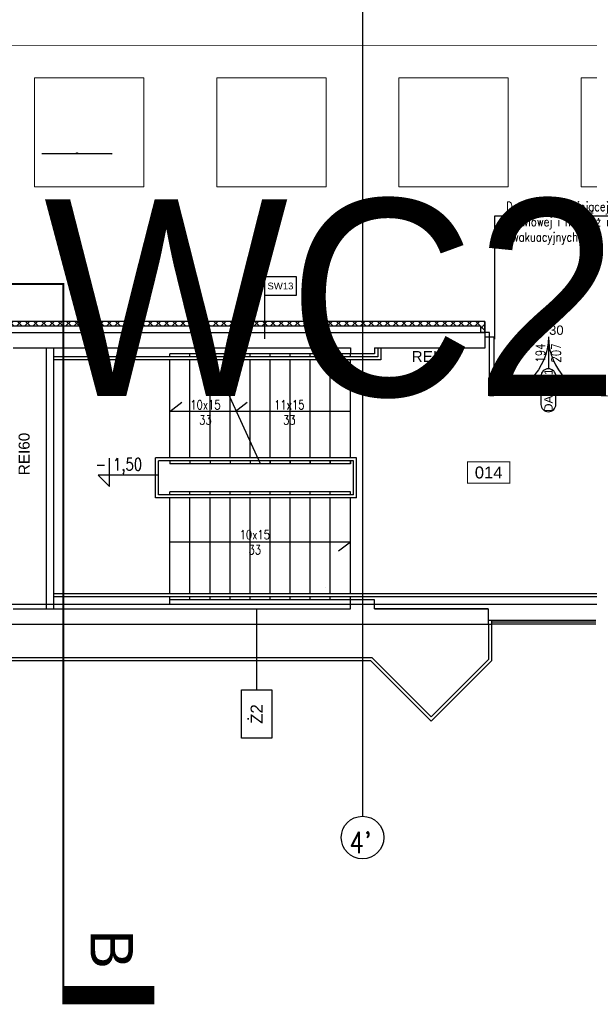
# Model space of a CAD drawing. Header units: centimetres. Extents: x -228435 to 111511, y -89367 to 428125.
# Tile 19 of 216: x -34183 to -24807, y -1864 to 14355. Entities that reach past the tile are written whole.
import ezdxf
from ezdxf.enums import TextEntityAlignment as Align

# ---------------------------------------------------------------- set-up
doc = ezdxf.new("R2010")
doc.units = ezdxf.units.CM
doc.header["$LTSCALE"] = 50
doc.header["$PDMODE"] = 35
doc.header["$PDSIZE"] = 0.1
for name, pattern in [('DASHDOT', [25.4, 12.7, -6.35, 0, -6.35]), ('DASHDOT2', [12.7, 6.35, -3.175, 0, -3.175]), ('HIDDEN2', [4.7625, 3.175, -1.5875]), ('HIDDENX2', [19.05, 12.7, -6.35])]:
    doc.linetypes.add(name, pattern=pattern)
doc.layers.get('0').update_dxf_attribs({"color": 8})
doc.layers.get('DEFPOINTS').update_dxf_attribs({"color": 8})
for name, color, linetype in [('ARCH_GK', 8, 'Continuous'), ('ARCH_INFO_AREA_ETYKIETY_200', 8, 'Continuous'), ('ARCH_INFO_ETYK_DRZWI', 8, 'Continuous'), ('ARCH_INFO_KOTY_WYSOKOŚCIOWE_IST', 8, 'Continuous'), ('ARCH_INFO_KŁADY ŚCIAN', 8, 'HIDDEN2'), ('ARCH_INFO_ODPORNOŚĆ OGNIOWA', 8, 'Continuous'), ('ARCH_INFO_OPISY', 8, 'Continuous'), ('ARCH_INFO_OPISY_IST', 8, 'Continuous'), ('ARCH_INFO_OPISY_PRZEGRODY', 8, 'Continuous'), ('ARCH_INFO_OPISY_PRZEGRODY_IST', 8, 'Continuous'), ('ARCH_INFO_OSIE_IST', 8, 'DASHDOT2'), ('ARCH_INFO_OSIE_OPISY_IST', 8, 'Continuous'), ('ARCH_INFO_SCHODY_IST', 8, 'Continuous'), ('ARCH_MUROWANE_IST', 8, 'Continuous'), ('ARCH_PRZEKROJOWE_IST', 8, 'Continuous'), ('ARCH_SCHODY_IST', 8, 'Continuous'), ('ARCH_ŚLUSARKA_DRZWI', 8, 'Continuous'), ('ARCH_ŚLUSARKA_OKNA_IST', 8, 'Continuous'), ('ARCH_ŻELBET_IST', 8, 'Continuous'), ('bgde-tekst', 7, 'Continuous'), ('Osie rzutów$0$ARCH_INFO_OSIE_OPISY_IST', 8, 'Continuous')]:
    doc.layers.add(name, color=color, linetype=linetype)
for name, color, linetype, lineweight in [('ARCH_LINIE PRZEKROJOWE', 8, 'Continuous', 25), ('ARCH_SUFITY_PODWIESZANE', 8, 'HIDDENX2', 9), ('kondygnacja +1_5$0$ARCH_INFO_WYMIARY', 8, 'Continuous', 9)]:
    doc.layers.add(name, color=color, linetype=linetype, lineweight=lineweight)
doc.styles.add('Arial', font='ARIAL.TTF')
doc.styles.add('kondygnacja +1_5$0$Romans', font='Romans.shx', dxfattribs={"width": 0.7})
doc.styles.add('Romans', font='Romans.shx')
doc.styles.add('ROMANS-250-CM', font='romans.shx', dxfattribs={"width": 0.8, "height": 50})
doc.styles.add('ROMANS-50-CM', font='romans.shx', dxfattribs={"width": 0.8, "height": 10})
doc.dimstyles.new('ISO-25', dxfattribs={"dimtxt": 2.5, "dimasz": 2.5, "dimexe": 1.25, "dimexo": 0.625, "dimtad": 1, "dimtxsty": 'Standard', "dimcen": 2.5, "dimadec": 0, "dimazin": 0, "dimtfac": 1, "dimtmove": 0, "dimatfit": 3, "dimfxl": 0, "dimarcsym": 0})
doc.dimstyles.new('kondygnacja +1_5$0$Wymiary 1-100', dxfattribs={"dimtxt": 12, "dimasz": 10, "dimexe": 5, "dimexo": 0, "dimgap": 4, "dimtad": 1, "dimrnd": 0.5, "dimzin": 12, "dimdsep": 46, "dimtxsty": 'kondygnacja +1_5$0$Romans', "dimblk": 'kondygnacja +1_5$0$_Oblique', "dimcen": 10, "dimdle": 10, "dimclrt": 55, "dimazin": 0, "dimtfac": 1, "dimtmove": 1, "dimatfit": 3, "dimfxl": 0, "dimtolj": 1, "dimtzin": 0, "dimarcsym": 0})

# ---------------------------------------------------------------- blocks, each defined once
blk = doc.blocks.new('A$C57A9303D')
blk.add_lwpolyline([(300, 0, 3, 3, 0), (0, 0, 30, 30, 0), (0, 150, 30, 30, 0)], format="xyseb")
at = {"linetype": 'DASHDOT', "ltscale": 5, "const_width": 3}
blk.add_lwpolyline([(300, 0), (1000, 0)], dxfattribs=at)
blk = doc.blocks.new('Linie przekrojowe')
at = {"layer": 'ARCH_LINIE PRZEKROJOWE', "linetype": 'DASHDOT', "ltscale": 5, "const_width": 3, "flags": 128}
blk.add_lwpolyline([(8110, 12660), (8110, 5500), (8760, 5500), (8760, 5178.6)], dxfattribs=at)
at = {"layer": 'ARCH_LINIE PRZEKROJOWE', "linetype": 'DASHDOT', "ltscale": 5, "xscale": -1, "rotation": 270}
blk.add_blockref('A$C57A9303D', (8760, 4328.6), dxfattribs=at)
at = {"layer": 'ARCH_LINIE PRZEKROJOWE', "linetype": 'DASHDOT', "ltscale": 5, "style": 'Arial'}
blk.add_text('B', height=70, rotation=270, dxfattribs=at).set_placement((8839.8, 4404.4), align=Align.MIDDLE_CENTER)
blk = doc.blocks.new('SU Lampy kwadratowe +0')
at = {"layer": 'ARCH_SUFITY_PODWIESZANE', "ltscale": 2.5}
for points in [[(8720, 5840), (8900, 5840), (8900, 5660), (8720, 5660)], [(9020, 5840), (9200, 5840), (9200, 5660), (9020, 5660)], [(9320, 5840), (9500, 5840), (9500, 5660), (9320, 5660)], [(9620, 5840), (9800, 5840), (9800, 5660), (9620, 5660)]]:
    blk.add_lwpolyline(points, close=True, dxfattribs=at)
blk = doc.blocks.new('T-drzwi_dół-200')
at = {"layer": 'ARCH_INFO_ETYK_DRZWI'}
blk.add_line((0, 0), (0, -60), dxfattribs=at)
blk.add_lwpolyline([(-17.5, -77.5), (-17.5, -143.7, 1), (17.5, -143.7), (17.5, -77.5, 1)], format="xyb", close=True, dxfattribs=at)
at = {"layer": 'ARCH_INFO_ETYK_DRZWI', "style": 'Romans', "width": 0.8}
for tag, p in [('ADS_DRZWI:SZEROKOŚĆ', (-7.9, -23)), ('ADS_DRZWI:WYSOKOŚĆ', (29, -23))]:
    blk.add_attdef(tag, text='', height=22, rotation=90, dxfattribs=at).set_placement(p, align=Align.CENTER)
at = {"layer": 'ARCH_INFO_ETYK_DRZWI', "color": 1, "style": 'Arial'}
blk.add_attdef('ADS_DRZWI:ODPORNOŚĆ_OGNIOWA', text='', height=22, dxfattribs=at).set_placement((-0.1, 13.3), align=Align.BOTTOM_CENTER)
at = {"layer": 'ARCH_INFO_ETYK_DRZWI', "style": 'Arial'}
blk.add_attdef('ADS_DRZWI:SYMBOL', text='', height=20, rotation=90, dxfattribs=at).set_placement((0, -110.6), align=Align.MIDDLE)
blk = doc.blocks.new('Linie kładów 0')
at = {"layer": 'ARCH_INFO_KŁADY ŚCIAN', "ltscale": 10, "const_width": 1}
blk.add_lwpolyline([(6335.3, 5893.4), (11516.8, 5893.4), (11516.8, 6729.9), (13383.9, 6729.9)], dxfattribs=at)
blk = doc.blocks.new('etykieta_numer')
at = {"color": 0, "linetype": 'ByBlock', "const_width": 2.44}
blk.add_lwpolyline([(-50, -50), (-50, 0), (50, 0), (50, -50)], close=True, dxfattribs=at)
at = {"color": 0, "linetype": 'ByBlock', "style": 'Arial'}
blk.add_attdef('AECAREA:NUMBER', text='', height=28, dxfattribs=at).set_placement((0, -25), align=Align.MIDDLE)
blk = doc.blocks.new('kondygnacja +1_5$0$_Oblique')
at = {"color": 0, "linetype": 'ByBlock', "lineweight": -2}
blk.add_line((-0.5, -0.5), (0.5, 0.5), dxfattribs=at)
blk = doc.blocks.new('*D1149')
at = {"layer": 'DEFPOINTS', "color": 0, "lineweight": 40}
for p in [(-32670, 79617, 6300), (-33810, 12462, 6300), (-33810, 12146)]:
    blk.add_point(p, dxfattribs=at)
at = {"layer": 'kondygnacja +1_5$0$ARCH_INFO_WYMIARY', "color": 0, "lineweight": -2}
for p, q in [((-32660, 12146), (-33820, 12146)), ((-33810, 12142), (-33810, 12141)), ((-32670, 12154), (-32670, 12141))]:
    blk.add_line(p, q, dxfattribs=at)
at = {"layer": 'kondygnacja +1_5$0$ARCH_INFO_WYMIARY', "color": 0, "lineweight": -2, "xscale": 10, "yscale": 10, "zscale": 10, "rotation": 180}
blk.add_blockref('kondygnacja +1_5$0$_Oblique', (-33810, 12146), dxfattribs=at)
at = {"layer": 'kondygnacja +1_5$0$ARCH_INFO_WYMIARY', "color": 0, "lineweight": -2, "xscale": 10, "yscale": 10, "zscale": 10}
blk.add_blockref('kondygnacja +1_5$0$_Oblique', (-32670, 12146), dxfattribs=at)
at = {"layer": 'kondygnacja +1_5$0$ARCH_INFO_WYMIARY', "color": 55, "insert": (-33240, 12156), "char_height": 12, "attachment_point": 5, "style": 'kondygnacja +1_5$0$Romans'}
blk.add_mtext('\\A1;1140', dxfattribs=at)
blk = doc.blocks.new('Osie rzutów')
at = {"layer": 'ARCH_INFO_OSIE_IST', "ltscale": 10}
for p, q in [((9260, 12510), (9260, 4623.3)), ((4436, 5600), (15156.5, 5600)), ((4436, 5000), (15156.5, 5000))]:
    blk.add_line(p, q, dxfattribs=at)
at = {"layer": 'ARCH_INFO_OSIE_OPISY_IST'}
blk.add_circle((9260, 4588.3), 35, dxfattribs=at)
at = {"layer": 'ARCH_INFO_OSIE_OPISY_IST', "style": 'ROMANS-250-CM', "width": 0.8}
blk.add_text("4'", height=35, dxfattribs=at).set_placement((9238.5, 4562.7))

msp = doc.modelspace()

# ---------------------------------------------------------------- hatches: boundary and pattern name
at = {"layer": 'ARCH_GK', "linetype": 'Continuous', "lineweight": -3}
h = msp.add_hatch(dxfattribs=at)
h.set_pattern_fill('ANSI37', color=256, scale=30, angle=-360, style=0)
h.set_pattern_definition([(45, (-121140, -45000), (-67.35192, 67.35192), []), (135, (-121140, -45000), (-67.35192, -67.35192), [])])
h.paths.add_polyline_path([(-35035.00002, 9385), (-35050.00002, 9385), (-35050.00002, 9310), (-26600.00002, 9310), (-26600.00002, 9200), (-26525.00002, 9200), (-26525.00002, 9385)])

# ---------------------------------------------------------------- linework, layer by layer
for p, q in [((-35050.00002, 9310, 630), (-26600.00002, 9310, 630)), ((-26525.00002, 9385, 630), (-35035.00002, 9385, 630)), ((-26600.00002, 9310, 630), (-26600.00002, 9200, 630)), ((-26525.00002, 9200, 630), (-26525.00002, 9385, 630)), ((-26525.00002, 9385, 630), (-26525.00002, 9200, 630)), ((-26525.00002, 9200, 630), (-26600.00002, 9200, 630))]:
    msp.add_line(p, q, dxfattribs=at)
at = {"layer": 'ARCH_INFO_KOTY_WYSOKOŚCIOWE_IST', "elevation": 630}
msp.add_lwpolyline([(-31896.34279, 6850.40215), (-32893.52674, 6850.40215), (-32706.02674, 6662.90215), (-32706.02674, 7131.33584)], dxfattribs=at)
at = {"layer": 'ARCH_INFO_OPISY_IST'}
for p, q in [((-31710, 7900, 630), (-31512.3135, 8052.36759, 630)), ((-30634.94363, 7900, 630), (-30437.25714, 8052.36759, 630)), ((-28740, 7900, 630), (-31710, 7900, 630)), ((-28740, 5750, 630), (-31710, 5750, 630)), ((-28740, 5750, 630), (-28934.18269, 5600.33298, 630))]:
    msp.add_line(p, q, dxfattribs=at)
at = {"layer": 'ARCH_INFO_OPISY_PRZEGRODY', "elevation": 630}
msp.add_lwpolyline([(-30153.7633, 9817.59507), (-29628.7633, 9817.59507), (-29628.7633, 10117.59507), (-30153.7633, 10117.59507), (-30153.7633, 9817.59507)], close=True, dxfattribs=at)
msp.add_lwpolyline([(-30153.7633, 9817.59507), (-30153.7633, 9098.37167)], dxfattribs=at)
at = {"layer": 'ARCH_INFO_OPISY_PRZEGRODY_IST', "elevation": 630}
msp.add_lwpolyline([(-30281.61952, 3317.07035), (-30031.61952, 3317.07035), (-30031.61952, 2517.07035), (-30531.61952, 2517.07035), (-30531.61952, 3317.07035), (-30281.61952, 3317.07035), (-30281.61952, 4650)], dxfattribs=at)
at = {"layer": 'ARCH_INFO_OSIE_IST', "elevation": 630}
msp.add_lwpolyline([(-30153.7633, 9817.59507), (-29628.7633, 9817.59507), (-29628.7633, 10117.59507), (-30153.7633, 10117.59507), (-30153.7633, 9817.59507)], close=True, dxfattribs=at)
at = {"layer": 'ARCH_MUROWANE_IST', "ltscale": 4}
for p, q in [((-33740, 4650, 630), (-33740, 8950, 630)), ((-33620, 4650, 630), (-33620, 8950, 630)), ((-13071.72773, 4720, 630), (-39021.72773, 4720, 630))]:
    msp.add_line(p, q, dxfattribs=at)
at = {"layer": 'ARCH_PRZEKROJOWE_IST', "ltscale": 4}
for p, q in [((-26410, 3800, 630), (-27410, 2800, 630)), ((-26410, 3800, 630), (-27410, 2800, 630)), ((-26410, 3800, 630), (-27410, 2800, 630)), ((-26460, 3820.71068, 630), (-27394.81829, 2885.89239, 630)), ((-26460, 3820.71068, 630), (-27394.81829, 2885.89239, 630)), ((-26460, 3820.71068, 630), (-27394.81829, 2885.89239, 630))]:
    msp.add_line(p, q, dxfattribs=at)
at = {"layer": 'ARCH_PRZEKROJOWE_IST', "ltscale": 4, "elevation": 630}
for points in [[(-39925.35534, 3800.00034), (-28410, 3799.98414), (-27410, 2799.98414), (-26410, 3799.98414), (-26410, 4400)], [(-39925.35534, 3850.00035), (-28389.28932, 3849.98414), (-27410, 2870.69481), (-26460, 3820.69481), (-26460, 4400)]]:
    msp.add_lwpolyline(points, dxfattribs=at)
at = {"layer": 'ARCH_SCHODY_IST'}
for p, q in [((-28290, 8950, 630), (-28290, 8800, 630)), ((-28240, 8950, 630), (-28240, 8750, 630)), ((-28290, 8800, 630), (-33620, 8800, 630)), ((-28740, 8850, 630), (-31710, 8850, 630)), ((-31710, 8800, 630), (-31710, 8850, 630)), ((-31380, 8800, 630), (-31380, 8850, 630)), ((-30219.88727, 7040, 630), (-31050, 8850, 630)), ((-31050, 8800, 630), (-31050, 8850, 630)), ((-30720, 8800, 630), (-30720, 8850, 630)), ((-30390, 8800, 630), (-30390, 8850, 630)), ((-30060, 8800, 630), (-30060, 8850, 630)), ((-29730, 8800, 630), (-29730, 8850, 630)), ((-29400, 8800, 630), (-29400, 8850, 630)), ((-29070, 8800, 630), (-29070, 8850, 630)), ((-28740, 8800, 630), (-28740, 8850, 630)), ((-28240, 8750, 630), (-33620, 8750, 630)), ((-31710, 7140, 630), (-31710, 8750, 630)), ((-31380, 7140, 630), (-31380, 8750, 630)), ((-31050, 7140, 630), (-31050, 8750, 630)), ((-30720, 7140, 630), (-30720, 8750, 630)), ((-30390, 7140, 630), (-30390, 8750, 630)), ((-30060, 7140, 630), (-30060, 8750, 630)), ((-29730, 7140, 630), (-29730, 8750, 630)), ((-29400, 7140, 630), (-29400, 8750, 630)), ((-29070, 7140, 630), (-29070, 8750, 630)), ((-28740, 7140, 630), (-28740, 8750, 630)), ((-28640, 7140, 630), (-31950, 7140, 630)), ((-31950, 6480, 630), (-31950, 7140, 630)), ((-28640, 6480, 630), (-28640, 7140, 630)), ((-28690, 7090, 630), (-31900, 7090, 630)), ((-31900, 6530, 630), (-31900, 7090, 630)), ((-31710, 7090, 630), (-31710, 7040, 630)), ((-31710, 7090, 630), (-31710, 7040, 630)), ((-28740, 7040, 630), (-31710, 7040, 630)), ((-31709.10812, 7090, 630), (-31709.10812, 7040, 630)), ((-29217.27365, 7040, 630), (-31709.10812, 7040, 630)), ((-31380, 7090, 630), (-31380, 7040, 630)), ((-31050, 7090, 630), (-31050, 7040, 630)), ((-30720, 7090, 630), (-30720, 7040, 630)), ((-30390, 7090, 630), (-30390, 7040, 630)), ((-30060, 7040, 630), (-30060, 7090, 630)), ((-30060, 7090, 630), (-30060, 7040, 630)), ((-29730, 7040, 630), (-29730, 7090, 630)), ((-29730, 7090, 630), (-29730, 7040, 630)), ((-29400, 7040, 630), (-29400, 7090, 630)), ((-29400, 7090, 630), (-29400, 7040, 630)), ((-28740, 7040, 630), (-29217.27365, 7040, 630)), ((-29070, 7040, 630), (-29070, 7090, 630)), ((-29070, 7090, 630), (-29070, 7040, 630)), ((-28740, 7040, 630), (-28740, 7090, 630)), ((-28740, 7090, 630), (-28740, 7040, 630)), ((-28690, 6530, 630), (-28690, 7090, 630)), ((-28690, 6530, 630), (-31900, 6530, 630)), ((-31710, 6530, 630), (-31710, 6580, 630)), ((-29217.27365, 6580, 630), (-31709.10812, 6580, 630)), ((-31709.10812, 6530, 630), (-31709.10812, 6580, 630)), ((-31380, 6530, 630), (-31380, 6580, 630)), ((-31050, 6530, 630), (-31050, 6580, 630)), ((-30720, 6530, 630), (-30720, 6580, 630)), ((-30390, 6530, 630), (-30390, 6580, 630)), ((-30060, 6530, 630), (-30060, 6580, 630)), ((-29730, 6530, 630), (-29730, 6580, 630)), ((-29400, 6530, 630), (-29400, 6580, 630)), ((-28740, 6580, 630), (-29217.27365, 6580, 630)), ((-29070, 6530, 630), (-29070, 6580, 630)), ((-28740, 6530, 630), (-28740, 6580, 630)), ((-28640, 6480, 630), (-31950, 6480, 630)), ((-31710, 4900, 630), (-31710, 6480, 630)), ((-31380, 4900, 630), (-31380, 6480, 630)), ((-31050, 4900, 630), (-31050, 6480, 630)), ((-30720, 4900, 630), (-30720, 6480, 630)), ((-30390, 4900, 630), (-30390, 6480, 630)), ((-30060, 4900, 630), (-30060, 6480, 630)), ((-29730, 4900, 630), (-29730, 6480, 630)), ((-29400, 4900, 630), (-29400, 6480, 630)), ((-29070, 4900, 630), (-29070, 6480, 630)), ((-28740, 4900, 630), (-28740, 6480, 630)), ((-22895, 4900, 630), (-33620, 4900, 630)), ((-22895, 4850, 630), (-33620, 4850, 630)), ((-31710, 4720, 630), (-31710, 4850, 630)), ((-28740, 4800, 630), (-31710, 4800, 630)), ((-31380, 4800, 630), (-31380, 4850, 630)), ((-31050, 4800, 630), (-31050, 4850, 630)), ((-30720, 4800, 630), (-30720, 4850, 630)), ((-30390, 4800, 630), (-30390, 4850, 630)), ((-30060, 4800, 630), (-30060, 4850, 630)), ((-29730, 4800, 630), (-29730, 4850, 630)), ((-29400, 4800, 630), (-29400, 4850, 630)), ((-29070, 4800, 630), (-29070, 4850, 630)), ((-28740, 4800, 630), (-28740, 4850, 630))]:
    msp.add_line(p, q, dxfattribs=at)
at = {"layer": 'ARCH_ŚLUSARKA_DRZWI', "linetype": 'Continuous', "lineweight": -3, "elevation": 630}
for points in [[(-26450.00002, 9200), (-26525.00002, 9200), (-26525.00002, 9130), (-26450.00002, 9130)], [(-26450.00002, 9130), (-26380.00002, 9130), (-26380.00002, 8160), (-26450.00002, 8160)]]:
    msp.add_lwpolyline(points, close=True, dxfattribs=at)
at = {"layer": 'ARCH_ŚLUSARKA_DRZWI', "linetype": 'Continuous', "lineweight": -3, "extrusion": (0, 0, -1)}
msp.add_arc((26450.00002, 9130, -630), 970, 180, 270, dxfattribs=at)
at = {"layer": 'ARCH_ŚLUSARKA_DRZWI', "linetype": 'Continuous', "lineweight": -3}
msp.add_arc((-24510.00002, 9130, 630), 970, 180, 270, dxfattribs=at)
at = {"layer": 'ARCH_ŚLUSARKA_OKNA_IST'}
for p, q in [((-24700, 4460, 630), (-26410, 4460, 630)), ((-26410, 4435, 630), (-24700, 4435, 630)), ((-24700, 4400, 630), (-26410, 4400, 630))]:
    msp.add_line(p, q, dxfattribs=at)
at = {"layer": 'ARCH_ŚLUSARKA_OKNA_IST', "elevation": 630}
msp.add_lwpolyline([(-26470, 4400), (-26410, 4400), (-26410, 4460), (-26470, 4460)], close=True, dxfattribs=at)
at = {"layer": 'ARCH_ŻELBET_IST', "ltscale": 4}
for p, q in [((-34540, 9200, 630), (-26520.00002, 9200, 630)), ((-26525.00002, 9200, 630), (-26525.00002, 8950, 630)), ((-34290, 8950, 630), (-28740, 8950, 630)), ((-28740, 8950, 630), (-28740, 8850, 630)), ((-28740, 8950, 630), (-28740, 8850, 630)), ((-28340, 8950, 630), (-28340, 8850, 630)), ((-28340, 8950, 630), (-28340, 8850, 630)), ((-28340, 8950, 630), (-26520.00002, 8950, 630)), ((-28340, 8850, 630), (-28740, 8850, 630)), ((-28340, 8850, 630), (-28740, 8850, 630)), ((-28740, 4650, 630), (-28740, 4800, 630)), ((-28340, 4800, 630), (-28740, 4800, 630)), ((-28340, 4800, 630), (-28740, 4800, 630)), ((-28340, 4650, 630), (-28340, 4800, 630)), ((-34290, 4650, 630), (-28740, 4650, 630)), ((-26470, 4650, 630), (-28340, 4650, 630)), ((-28340, 4650, 630), (-26470, 4650, 630)), ((-26470, 4650, 630), (-26470, 4400, 630)), ((-34540, 4400, 630), (-26470, 4400, 630))]:
    msp.add_line(p, q, dxfattribs=at)

# ---------------------------------------------------------------- block references
at = {"xscale": 10, "yscale": 10, "zscale": 10}
msp.add_blockref('Linie przekrojowe', (-121065, -45000, -5670), dxfattribs=at)
at = {"layer": 'ARCH_INFO_AREA_ETYKIETY_200', "linetype": 'Continuous', "lineweight": -3, "xscale": 7, "yscale": 7, "zscale": 10}
msp.add_blockref('etykieta_numer', (-26463.35837, 7071.38235, 630), dxfattribs=at).add_auto_attribs({'AECAREA:NUMBER': '014'})
at = {"layer": 'ARCH_INFO_ETYK_DRZWI', "linetype": 'Continuous', "lineweight": -3, "xscale": 7, "yscale": 7, "zscale": 7}
msp.add_blockref('T-drzwi_dół-200', (-25480.00002, 9024.62855, 630), dxfattribs=at).add_auto_attribs({'ADS_DRZWI:ODPORNOŚĆ_OGNIOWA': 'EI 30', 'ADS_DRZWI:WYSOKOŚĆ': '207', 'ADS_DRZWI:SZEROKOŚĆ': '194', 'ADS_DRZWI:SYMBOL': 'DA12F1'})
at = {"layer": 'ARCH_INFO_KŁADY ŚCIAN', "xscale": 10, "yscale": 10, "zscale": 10}
msp.add_blockref('Linie kładów 0', (-121140, -45000, 630), dxfattribs=at)
at = {"layer": 'ARCH_SUFITY_PODWIESZANE', "ltscale": 2.5, "xscale": 10, "yscale": 10, "zscale": 10}
msp.add_blockref('SU Lampy kwadratowe +0', (-121140, -45000, -5670), dxfattribs=at)
at = {"layer": 'Osie rzutów$0$ARCH_INFO_OSIE_OPISY_IST', "xscale": 10, "yscale": 10, "zscale": 10}
msp.add_blockref('Osie rzutów', (-121140, -45000, 630), dxfattribs=at)

# ---------------------------------------------------------------- texts
at = {"layer": 'ARCH_INFO_KOTY_WYSOKOŚCIOWE_IST', "insert": (-32935.2367, 7000.03087, 630), "char_height": 200, "width": 976.1892646, "attachment_point": 4, "line_spacing_factor": 0.9, "style": 'ROMANS-50-CM'}
msp.add_mtext('- 1,50', dxfattribs=at)
at = {"layer": 'ARCH_INFO_ODPORNOŚĆ OGNIOWA', "insert": (-27382.81802, 8955.24257, 630), "char_height": 180, "width": 3036.6124481, "attachment_point": 5, "style": 'Arial'}
msp.add_mtext('\\PREI60', dxfattribs=at)
at = {"layer": 'ARCH_INFO_ODPORNOŚĆ OGNIOWA', "insert": (-34259.14046, 7201.26821, 630), "char_height": 180, "width": 3036.6124481, "attachment_point": 5, "rotation": 90, "style": 'Arial'}
msp.add_mtext('\\PREI60', dxfattribs=at)
at = {"layer": 'ARCH_INFO_OPISY', "insert": (-26174.90739, 11352.44016, 630), "char_height": 150, "width": 3005.23275, "attachment_point": 1, "style": 'ROMANS-50-CM'}
msp.add_mtext('Demontaż istniejącej stolarki drzwiowej i montaż nowych drzwi ewakuacyjnych', dxfattribs=at)
at = {"layer": 'ARCH_INFO_OPISY_PRZEGRODY', "insert": (-29891.2633, 9967.59507, 630), "char_height": 112.5, "width": 525, "attachment_point": 5, "style": 'Arial'}
msp.add_mtext('SW13', dxfattribs=at)
at = {"layer": 'ARCH_INFO_OPISY_PRZEGRODY_IST', "insert": (-30281.61952, 2917.07035, 630), "char_height": 200, "width": 800, "attachment_point": 5, "rotation": 90, "style": 'Arial'}
msp.add_mtext('Ż2', dxfattribs=at)
at = {"layer": 'ARCH_INFO_SCHODY_IST', "char_height": 150, "width": 100, "attachment_point": 5, "style": 'ROMANS-50-CM'}
for s, insert in [('10x15 33', (-31124.85987, 7885.59574, 630)), ('11x15 33', (-29744.39843, 7885.59574, 630)), ('10x15 33', (-30312.53788, 5747.80693, 630))]:
    msp.add_mtext(s, dxfattribs=dict(at, insert=insert))
at = {"layer": 'bgde-tekst', "color": 5, "style": 'Arial'}
msp.add_text('WC2', height=3240, dxfattribs=at).set_placement((-33786.13061, 8156.75825, -274269.18915))

# ---------------------------------------------------------------- dimensions: what is measured, and where the dimension line sits
at = {"layer": 'kondygnacja +1_5$0$ARCH_INFO_WYMIARY'}
dim = msp.add_linear_dim(base=(-33810, 12146.22746, -5670), p1=(-32670, 79617.5, 630), p2=(-33810, 12461.75, 630), dimstyle='kondygnacja +1_5$0$Wymiary 1-100', dxfattribs=at)
dim.commit()
dim.dimension.update_dxf_attribs({"geometry": '*D1149', "text_midpoint": (-33240, 12156.22746, -5670)})

# ---------------------------------------------------------------- leaders
at = {"layer": 'ARCH_INFO_OPISY'}
msp.add_leader([(-26361.53042, 9094.10121, 630), (-26361.53042, 11122.58517, 630), (-23405.02596, 11122.58517, 630)], dimstyle='ISO-25', override={"dimscale": 5, "dimasz": 2, "dimtad": 0, "dimldrblk": 'Dot'}, dxfattribs=at)

doc.saveas('drawing.dxf')
